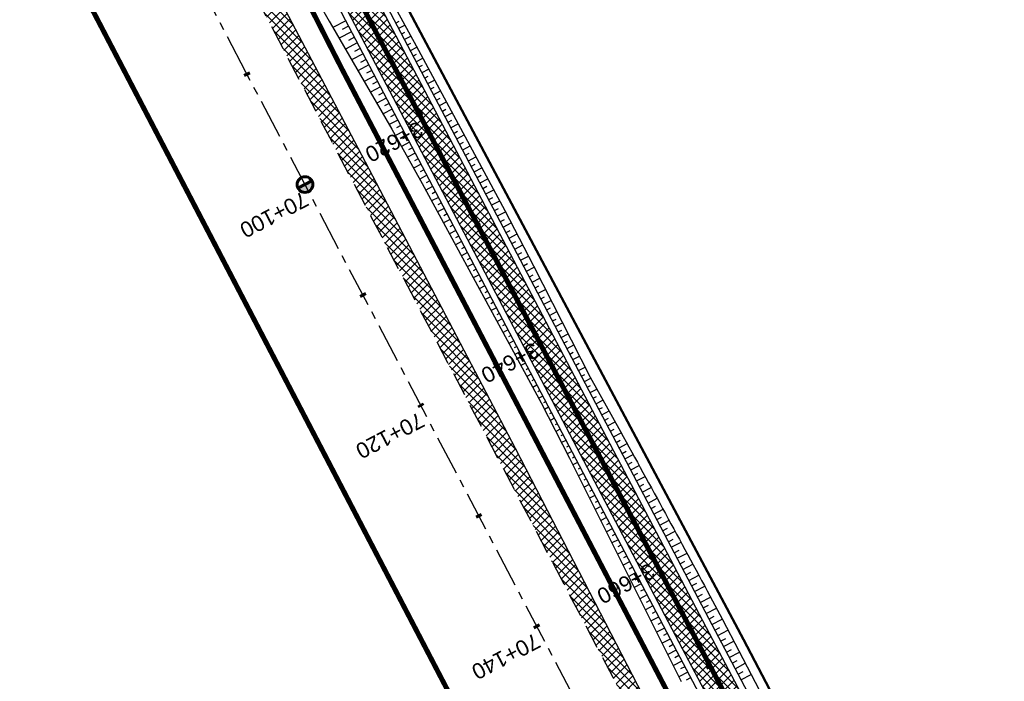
# Model space of a CAD drawing. Header units: metres. Extents: x 7529615 to 7533751, y 5721195 to 5727898.
# Tile 24 of 138: x 7531371 to 7531450, y 5724556 to 5724609. Entities that reach past the tile are written whole.
import ezdxf

# ---------------------------------------------------------------- set-up
doc = ezdxf.new("R2010")
doc.units = ezdxf.units.M
for name, pattern in [('CENTER', [50.8, 31.75, -6.35, 6.35, -6.35]), ('CENTER2', [28.575, 19.05, -3.175, 3.175, -3.175]), ('HIDDEN', [9.525, 6.35, -3.175])]:
    doc.linetypes.add(name, pattern=pattern)
for name, color, linetype in [('C-DROGI-SYTUACJA-ETYKIETY', 7, 'Continuous'), ('D-hatch-pobocza', 131, 'Continuous'), ('D-pobocza', 60, 'Continuous'), ('D-rowy', 160, 'Continuous'), ('D-skarpa', 2, 'Continuous'), ('D-skarpa-kreskowanie', 2, 'Continuous')]:
    doc.layers.add(name, color=color, linetype=linetype)
doc.layers.add('D-hatch-ciag-pieszo-rowerowy', color=7, linetype='Continuous', lineweight=13, true_color=0xff9f80)
doc.layers.add('D-linia-podzialowa-ZRID', color=7, linetype='Continuous', lineweight=50, true_color=0x40ff00)
for name, color, linetype, lineweight in [('D-krawędzie', 3, 'Continuous', 30), ('D-obrzeża', 2, 'Continuous', 30), ('D-oś', 2, 'CENTER', 30), ('D-pas-drogowy', 7, 'HIDDEN', 50)]:
    doc.layers.add(name, color=color, linetype=linetype, lineweight=lineweight)
doc.layers.add('poprzeczki', color=7, linetype='Continuous', true_color=0x0000c7)
doc.styles.get("Standard").update_dxf_attribs({"font": 'arial.ttf'})

# ---------------------------------------------------------------- blocks, each defined once
blk = doc.blocks.new('kilometraz')
at = {"linetype": 'ByBlock', "lineweight": -2}
blk.add_hatch(color=0, dxfattribs=at).paths.add_polyline_path([(0, -0.28125, 0.41421356), (0.28125, 0, 0.41421356), (0, 0.28125)])
at = {"color": 0, "linetype": 'ByBlock', "lineweight": -2}
blk.add_line((0, 0.28125), (0, -0.28125), dxfattribs=at)
blk.add_circle((0, 0), 0.28125, dxfattribs=at)
blk = doc.blocks.new('AeccTickLine')
at = {"color": 0, "linetype": 'ByBlock', "lineweight": -2}
blk.add_line((0, 1), (0, -1), dxfattribs=at)

msp = doc.modelspace()

# ---------------------------------------------------------------- hatches: boundary and pattern name
at = {"layer": 'D-hatch-ciag-pieszo-rowerowy'}
h = msp.add_hatch(dxfattribs=at)
h.set_pattern_fill('ANSI37', color=256, scale=0.15, style=0)
h.set_pattern_definition([(45, (0.88535, 0.46493), (-0.33675960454, 0.33675960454), []), (135, (0.88535, 0.46493), (-0.33675960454, -0.33675960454), [])])
h.paths.add_polyline_path([(7531426.003, 5724559.81), (7531399.692, 5724609.942), (7531381.172, 5724645.403), (7531371.149, 5724664.426), (7531369.294, 5724662.583), (7531378.958, 5724644.242), (7531397.477, 5724608.783), (7531423.79, 5724558.646), (7531445.036, 5724518.378), (7531473.71, 5724463.87), (7531482.589, 5724446.952), (7531484.87, 5724447.986), (7531475.922, 5724465.034), (7531447.248, 5724519.543)])
at = {"layer": 'D-hatch-pobocza'}
h = msp.add_hatch(dxfattribs=at)
h.set_pattern_fill('ANSI37', color=256, scale=0.15, style=0)
h.set_pattern_definition([(45, (0, 0), (-0.33675960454, 0.33675960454), []), (135, (0, 0), (-0.33675960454, -0.33675960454), [])])
h.paths.add_polyline_path([(7531410.67, 5724574.2), (7531398.06, 5724598.28), (7531373.71, 5724644.55), (7531366.184, 5724659.134), (7531365.969, 5724658.886), (7531365.498, 5724656.917), (7531373.645, 5724641.454), (7531392.162, 5724605.999), (7531418.48, 5724555.853), (7531439.727, 5724515.582), (7531476.36, 5724446.19), (7531478.829, 5724445.626), (7531467.27, 5724466.87), (7531457.65, 5724485.09), (7531437.94, 5724521.98), (7531423.89, 5724548.61)])

# ---------------------------------------------------------------- linework, layer by layer
at = {"layer": 'D-krawędzie', "linetype": 'HIDDEN', "ltscale": 0.3, "flags": 128}
msp.add_lwpolyline([(7530572.01, 5726166.06), (7530620.381, 5726072.761), (7530641.555, 5726032.008), (7530660.961, 5725995.07), (7530689.128, 5725941.54), (7530707.336, 5725907.032), (7530725.256, 5725873.093), (7530743.97, 5725837.654), (7530770.527, 5725787.119), (7530787.864, 5725754.267), (7530809.898, 5725712.542), (7530824.739, 5725684.389), (7530840.856, 5725653.693), (7530860.675, 5725616.154), (7530865.283, 5725607.394), (7530878.05, 5725583.08), (7530918.172, 5725507.178), (7530950.163, 5725446.305), (7530993.419, 5725364.265), (7531022.766, 5725308.719), (7531053.81, 5725249.872), (7531081.166, 5725197.875), (7531103.902, 5725154.541), (7531128.123, 5725108.448), (7531149.3, 5725068.25), (7531167.38, 5725033.767), (7531197.165, 5724976.988), (7531228.151, 5724918.034), (7531253.153, 5724870.491), (7531286.796, 5724806.654), (7531306.74, 5724768.665), (7531335.094, 5724714.652), (7531357.319, 5724672.439), (7531373.645, 5724641.454), (7531392.162, 5724605.999), (7531418.48, 5724555.853), (7531439.727, 5724515.582), (7531468.399, 5724461.077), (7531491.782, 5724416.528), (7531531.99, 5724339.833), (7531557.227, 5724291.659), (7531569.852, 5724267.577), (7531591.376, 5724226.548), (7531610.004, 5724191.103), (7531616.883, 5724177.999), (7531629.985, 5724153.025), (7531641.007, 5724132.022), (7531664.906, 5724087.617), (7531677.644, 5724064.786), (7531683.112, 5724054.988), (7531686.753, 5724048.18), (7531695.448, 5724031.697), (7531703.749, 5724015.917), (7531709.214, 5724005.514), (7531719.389, 5723986.147), (7531726.295, 5723973), (7531732.741, 5723960.736), (7531735.13, 5723956.19)], dxfattribs=at)
at = {"layer": 'D-linia-podzialowa-ZRID', "color": 12, "ltscale": 15, "true_color": 0xc70000}
msp.add_lwpolyline([(7531170.59, 5725055.606), (7531170.59, 5725055.606), (7531173.733, 5725044.081), (7531215.342, 5724964.86), (7531238.054, 5724921.685), (7531262.39, 5724875.283), (7531295.587, 5724811.266), (7531348.488, 5724712.363), (7531363.741, 5724682.684), (7531366.987, 5724675.865), (7531382.541, 5724646.111), (7531401.299, 5724610.875), (7531428.965, 5724558.862), (7531449.111, 5724520.398), (7531477.293, 5724465.831), (7531500.996, 5724421.113), (7531512.122, 5724400.549), (7531513.782, 5724396.757), (7531513.782, 5724396.757)], dxfattribs=at)
at = {"layer": 'D-obrzeża'}
msp.add_lwpolyline([(7531162.547, 5725061.318), (7531165.882, 5725054.959, -0.068574), (7531167.27, 5725051.106), (7531167.915, 5725048.068, 0.068789), (7531170.704, 5725040.34), (7531202.515, 5724979.795), (7531233.696, 5724920.95), (7531258.824, 5724873.473), (7531292.225, 5724809.507), (7531312.052, 5724771.454), (7531340.423, 5724719.339, -0.00902), (7531345.426, 5724709.741), (7531362.629, 5724675.233), (7531378.958, 5724644.242), (7531397.477, 5724608.783), (7531423.79, 5724558.646), (7531445.036, 5724518.378), (7531473.71, 5724463.87), (7531497.095, 5724419.316), (7531505.905, 5724402.511, -0.033171), (7531508.586, 5724396.451), (7531511.248, 5724389.164)], format="xyb", dxfattribs=at)
msp.add_lwpolyline([(7531484.87, 5724447.986), (7531475.922, 5724465.034), (7531447.248, 5724519.543), (7531426.003, 5724559.81), (7531399.692, 5724609.942), (7531381.172, 5724645.403), (7531371.149, 5724664.426)], dxfattribs=at)
at = {"layer": 'D-oś', "linetype": 'CENTER2', "lineweight": 35, "ltscale": 0.2}
msp.add_lwpolyline([(7531156.869, 5725074.83), (7531166.993, 5725055.55, -0.068732), (7531168.479, 5725051.432), (7531169.1, 5725048.503, 0.068783), (7531171.89, 5725040.776), (7531203.621, 5724980.378), (7531234.8, 5724921.535), (7531259.931, 5724874.055), (7531293.333, 5724810.086), (7531313.16, 5724772.033), (7531341.529, 5724719.923, -0.009023), (7531346.533, 5724710.322), (7531363.735, 5724675.815), (7531380.065, 5724644.823), (7531398.584, 5724609.363), (7531424.897, 5724559.228), (7531446.142, 5724518.961), (7531474.816, 5724464.452), (7531498.201, 5724419.897)], format="xyb", dxfattribs=at)
at = {"layer": 'D-oś', "ltscale": 0.1}
msp.add_lwpolyline([(7531488.683, 5724414.901), (7531465.302, 5724459.448), (7531436.63, 5724513.951), (7531415.383, 5724554.223), (7531389.061, 5724604.375), (7531370.545, 5724639.828), (7531354.222, 5724670.808), (7531331.996, 5724713.024), (7531303.641, 5724767.038), (7531283.699, 5724805.024), (7531250.055, 5724868.862), (7531225.053, 5724916.406), (7531194.065, 5724975.362), (7531164.28, 5725032.142), (7531146.202, 5725066.622)], dxfattribs=at)
at = {"layer": 'D-pas-drogowy', "ltscale": 0.2, "flags": 128}
msp.add_lwpolyline([(7531633.019, 5724182.834, 0.4, 0.4, 0), (7531617.559, 5724211.608, 0.4, 0.4, 0), (7531566.784, 5724302.736, 0.4, 0.4, 0), (7531538.419, 5724356.47, 0.4, 0.4, 0), (7531526.32, 5724379.39, 0.4, 0.4, 0), (7531516.102, 5724393.607, 0.4, 0.4, 0.001485), (7531513.78, 5724396.838, 0.4, 0.4, 0), (7531501.87, 5724413.41, 0.4, 0.4, 0), (7531474.926, 5724464.508, 0.4, 0.4, 0), (7531446.2, 5724518.992, 0.4, 0.4, 0), (7531424.962, 5724559.262, 0.4, 0.4, 0), (7531398.444, 5724609.566, 0.4, 0.4, 0), (7531379.647, 5724645.216, 0.4, 0.4, 0), (7531365.23, 5724672.56, 0.4, 0.4, 0), (7531341.306, 5724717.915, 0.4, 0.4, 0), (7531312.9, 5724771.789, 0.4, 0.4, 0), (7531292.591, 5724810.307, 0.4, 0.4, 0), (7531259.392, 5724873.271, 0.4, 0.4, 0), (7531233.74, 5724921.923, 0.4, 0.4, 0), (7531203.073, 5724980.092, 0.4, 0.4, 0), (7531173.471, 5725036.225, 0.4, 0.4, 0), (7531168.27, 5725046.09, 0.4, 0.4, 0), (7531172.29, 5725062.58, 0.4, 0.4, 0), (7531166.31, 5725074.58, 0.4, 0.4, 0), (7531150.32, 5725079.6, 0.4, 0.4, 0), (7531141.5, 5725096.43, 0.4, 0.4, 0), (7531109.312, 5725157.814, 0.4, 0.4, 0), (7531086.641, 5725201.048, 0.4, 0.4, 0), (7531059.198, 5725253.384, 0.4, 0.4, 0), (7531028.207, 5725312.489, 0.4, 0.4, 0), (7530999.105, 5725367.99, 0.4, 0.4, 0), (7530956.248, 5725449.725, 0.4, 0.4, 0), (7530924.398, 5725510.464, 0.4, 0.4, 0), (7530897.51, 5725561.74, 0.4, 0.4, 0), (7530894.46, 5725566.14, 0.4, 0.4, 0), (7530892.16, 5725570.49, 0.4, 0.4, 0), (7530869.363, 5725613.307, 0.4, 0.4, 0), (7530861.694, 5725627.705, 0.4, 0.4, 0), (7530852.74, 5725644.52, 0.4, 0.4, 0), (7530831.51, 5725684.2, 0.4, 0.4, 0), (7530811.13, 5725722.52, 0.4, 0.4, 0), (7530792.348, 5725757.941, 0.4, 0.4, 0), (7530768.03, 5725803.8, 0.4, 0.4, 0), (7530748.769, 5725840.179, 0.4, 0.4, 0), (7530727.7, 5725879.97, 0.4, 0.4, 0), (7530712.098, 5725909.545, 0.4, 0.4, 0), (7530693.644, 5725944.645, 0.4, 0.4, 0), (7530665.702, 5725997.539, 0.4, 0.4, 0), (7530641.76, 5726042.88, 0.4, 0.4, 0), (7530616.5, 5726091.48, 0.4, 0.4, 0), (7530604.628, 5726114.32, 0.4, 0.4, -0.007763), (7530602.5, 5726118.43, 0.4, 0.4, 0), (7530603.992, 5726123.395, 0.4, 0.4, 0), (7530606.53, 5726131.84, 0.4, 0.4, 0), (7530603.27, 5726136.83, 0.4, 0.4, 0), (7530593.776, 5726151.369, 0.4, 0.4, 0), (7530590.203, 5726156.84, 0.4, 0.4, 0), (7530583.3, 5726167.41, 0.4, 0.4, 0), (7530580.578, 5726170.428, 0.4, 0.4, 0), (7530575.85, 5726175.67, 0.4, 0.4, 0), (7530569.01, 5726186.66, 0.4, 0.4, 0), (7530562.555, 5726199.189, 0.4, 0.4, 0), (7530555.67, 5726211.39, 0.4, 0.4, 0), (7530548.29, 5726224.23, 0.4, 0.4, 0), (7530540.58, 5726237.71, 0.4, 0.4, 0), (7530532.68, 5726252.65, 0.4, 0.4, 0), (7530524.06, 5726269.35, 0.4, 0.4, 0), (7530502.82, 5726309.91, 0.4, 0.4, 0), (7530488.83, 5726336.63, 0.4, 0.4, 0), (7530466.03, 5726380.16, 0.4, 0.4, 0), (7530438.47, 5726432.77, 0.4, 0.4, 0), (7530424.53, 5726459.09, 0.4, 0.4, 0), (7530401.63, 5726502.97, 0.4, 0.4, 0), (7530383.38, 5726538.06, 0.4, 0.4, 0), (7530353.97, 5726593.52, 0.4, 0.4, 0), (7530338.47, 5726622.74, 0.4, 0.4, 0), (7530322.01, 5726653.88, 0.4, 0.4, 0), (7530297.54, 5726700.33, 0.4, 0.4, 0), (7530287.38, 5726719.6, 0.4, 0.4, 0), (7530285.95, 5726722.316, 0.4, 0.4, 0), (7530280.26, 5726733.12, 0.4, 0.4, 0), (7530266.73, 5726758.74, 0.4, 0.4, 0), (7530260.42, 5726770.47, 0.4, 0.4, 0), (7530253.25, 5726783.82, 0.4, 0.4, 0), (7530244.95, 5726799.33, 0.4, 0.4, 0), (7530239.39, 5726808.49, 0.4, 0.4, 0), (7530238.29, 5726807.9, 0.4, 0.4, 0), (7530218.11, 5726850.67, 0.4, 0.4, 0), (7530175.907, 5726928.168, 0.4, 0.4, 0), (7530096.68, 5727076.15, 0.4, 0.4, 0), (7530094.68, 5727079.89, 0.4, 0.4, 0), (7530064.597, 5727135.523, 0.4, 0.4, 0), (7530046.731, 5727168.892, 0.4, 0.4, 0), (7530025.803, 5727208.461, 0.4, 0.4, 0), (7530012.847, 5727232.979, 0.4, 0.4, 0), (7529994.15, 5727268.45, 0.4, 0.4, 0), (7529981.671, 5727291.93, 0.4, 0.4, 0), (7529949.89, 5727351.73, 0.4, 0.4, 0), (7529924.75, 5727399.03, 0.4, 0.4, 0), (7529915.516, 5727417.1, 0.4, 0.4, 0), (7529885.83, 5727475.19, 0.4, 0.4, 0), (7529862.56, 5727519.97, 0.4, 0.4, 0), (7529852.985, 5727538.191, 0.4, 0.4, 0), (7529836.513, 5727569.511, 0.4, 0.4, 0), (7529815.369, 5727609.141, 0.4, 0.4, 0), (7529792.795, 5727651.247, 0.4, 0.4, 0), (7529774.199, 5727685.858, 0.4, 0.4, 0), (7529746.966, 5727736.059, 0.4, 0.4, 0), (7529733.92, 5727757.62, 0.4, 0.4, 0), (7529708.607, 5727806.389, 0.4, 0.4, 0), (7529688.492, 5727796.345, 0.4, 0.4, 0), (7529723.55, 5727729.88, 0.4, 0.4, 0), (7529725.42, 5727730.2, 0.4, 0.4, 0), (7529735.38, 5727711.28, 0.4, 0.4, 0), (7529739.21, 5727707.77, 0.4, 0.4, 0), (7529753.31, 5727681.13, 0.4, 0.4, 0), (7529755.178, 5727682.114, 0.4, 0.4, 0), (7529792.102, 5727611.923, 0.4, 0.4, 0), (7529811.741, 5727574.662, 0.4, 0.4, 0), (7529835.194, 5727530.193, 0.4, 0.4, 0), (7529857.56, 5727487.787, 0.4, 0.4, 0), (7529875.155, 5727454.426, 0.4, 0.4, 0), (7529890.63, 5727425.131, 0.4, 0.4, 0), (7529900.671, 5727406.159, 0.4, 0.4, 0), (7529953.284, 5727306.747, 0.4, 0.4, 0), (7529983.208, 5727250.207, 0.4, 0.4, 0), (7530015.379, 5727189.42, 0.4, 0.4, 0), (7530062.319, 5727099.625, 0.4, 0.4, 0), (7530100.06, 5727027.16, 0.4, 0.4, 0), (7530105.06, 5727018.32, 0.4, 0.4, 0), (7530143.175, 5726945.066, 0.4, 0.4, 0), (7530170.547, 5726892.961, 0.4, 0.4, 0), (7530195.92, 5726850.75, 0.4, 0.4, 0), (7530194.71, 5726849.15, 0.4, 0.4, 0), (7530197.22, 5726845.06, 0.4, 0.4, 0), (7530254.03, 5726738.21, 0.4, 0.4, 0), (7530261.371, 5726724.163, 0.4, 0.4, 0), (7530281.54, 5726685.57, 0.4, 0.4, 0), (7530289.214, 5726671.967, 0.4, 0.4, 0), (7530300.51, 5726651.778, 0.4, 0.4, 0), (7530303.939, 5726645.168, 0.4, 0.4, 0), (7530334.708, 5726583.665, 0.4, 0.4, 0), (7530397.759, 5726458.5, 0.4, 0.4, 0), (7530450.41, 5726357.28, 0.4, 0.4, 0), (7530482.4, 5726303.41, 0.4, 0.4, 0), (7530483.688, 5726301.003, 0.4, 0.4, 0), (7530491.35, 5726283.94, 0.4, 0.4, 0), (7530512.67, 5726243.78, 0.4, 0.4, 0), (7530529.43, 5726209.46, 0.4, 0.4, 0), (7530571.29, 5726130.56, 0.4, 0.4, 0), (7530581.28, 5726107.21, 0.4, 0.4, 0), (7530591.16, 5726088.44, 0.4, 0.4, 0), (7530597.42, 5726080.68, 0.4, 0.4, 0), (7530607.21, 5726063.51, 0.4, 0.4, 0), (7530610.82, 5726061.93, 0.4, 0.4, 0), (7530634.935, 5726016.147, 0.4, 0.4, 0), (7530642.914, 5726001.078, 0.4, 0.4, 0), (7530695.12, 5725902.09, 0.4, 0.4, 0), (7530708.718, 5725876.303, 0.4, 0.4, 0), (7530755.54, 5725787.51, 0.4, 0.4, 0), (7530802.56, 5725694.925, 0.4, 0.4, 0), (7530840.085, 5725624.059, 0.4, 0.4, 0), (7530865.243, 5725577.494, 0.4, 0.4, 0), (7530914.557, 5725484.684, 0.4, 0.4, 0), (7530964.182, 5725390.836, 0.4, 0.4, 0), (7531008.007, 5725307.954, 0.4, 0.4, 0), (7531059.253, 5725211.041, 0.4, 0.4, 0), (7531127.66, 5725081.67, 0.4, 0.4, 0), (7531345.12, 5724669.94, 0.4, 0.4, 0), (7531388.464, 5724586.93, 0.4, 0.4, 0), (7531412.35, 5724541.183, 0.4, 0.4, 0), (7531482.09, 5724407.62, 0.4, 0.4, 0), (7531504.02, 5724366.79, 0.4, 0.4, 0), (7531519.374, 5724337.52, 0.4, 0.4, 0), (7531563.749, 5724252.932, 0.4, 0.4, 0), (7531602.175, 5724179.681, 0.4, 0.4, 0), (7531619.177, 5724147.204, 0.4, 0.4, 0), (7531625.038, 5724135.635, 0.4, 0.4, 0), (7531656.796, 5724073.316, 0.4, 0.4, 0), (7531675.12, 5724037.36, 0.4, 0.4, 0), (7531682.71, 5724022.92, 0.4, 0.4, 0), (7531705.565, 5723979.811, 0.4, 0.4, 0), (7531736.606, 5723921.262, 0.4, 0.4, 0), (7531750.46, 5723895.13, 0.4, 0.4, 0), (7531740.77, 5723886.56, 0.4, 0.4, 0), (7531732.86, 5723885, 0.4, 0.4, 0), (7531722.18, 5723887.77, 0.4, 0.4, 0), (7531729.87, 5723862.17, 0.4, 0.4, 0), (7531742.92, 5723861.93, 0.4, 0.4, 0), (7531763.71, 5723859.52, 0.4, 0.4, 0), (7531768.42, 5723854.12, 0.4, 0.4, 0), (7531787.42, 5723817.97, 0.4, 0.4, 0), (7531795.57, 5723809.82, 0.4, 0.4, 0), (7531816.347, 5723819.85, 0.4, 0.4, 0), (7531816.347, 5723819.85, 0.4, 0.4, 0), (7531805.06, 5723843.23, 0.4, 0.4, 0), (7531803.61, 5723886.23, 0.4, 0.4, 0), (7531803.61, 5723886.23, 0.4, 0.4, 0), (7531780.08, 5723929.25, 0.4, 0.4, 0), (7531758.69, 5723936.76, 0.4, 0.4, 0), (7531749.359, 5723946.412, 0.4, 0.4, 0), (7531742.71, 5723953.29, 0.4, 0.4, 0), (7531735.177, 5723967.878, 0.4, 0.4, 0), (7531722.37, 5723992.68, 0.4, 0.4, 0), (7531705.042, 5724030.886, 0.4, 0.4, 0), (7531699.47, 5724043.17, 0.4, 0.4, 0), (7531692.69, 5724058.11, 0.4, 0.4, 0), (7531679.672, 5724084.017, 0.4, 0.4, 0), (7531674.55, 5724094.21, 0.4, 0.4, 0), (7531666.633, 5724114.003, 0.4, 0.4, 0), (7531649, 5724153.82, 0.4, 0.4, 0), (7531641.49, 5724149.34, 0.4, 0.4, 0), (7531626.04, 5724179.34, 0.4, 0.4, 0), (7531633.03, 5724182.84, 0, 0, 0)], format="xyseb", dxfattribs=at)
at = {"layer": 'D-pobocza'}
for points in [[(7531485.326, 5724448.193), (7531476.365, 5724465.266), (7531447.69, 5724519.776), (7531426.445, 5724560.043), (7531400.135, 5724610.174), (7531381.615, 5724645.636), (7531371.52, 5724664.794)], [(7531369.222, 5724661.648), (7531378.515, 5724644.01), (7531397.034, 5724608.551), (7531423.348, 5724558.413), (7531444.594, 5724518.145), (7531473.267, 5724463.637), (7531482.133, 5724446.746)], [(7531478.829, 5724445.626), (7531467.27, 5724466.87), (7531457.65, 5724485.09), (7531437.94, 5724521.98), (7531423.89, 5724548.61), (7531410.67, 5724574.2), (7531398.06, 5724598.28), (7531373.71, 5724644.55), (7531366.184, 5724659.134)]]:
    msp.add_lwpolyline(points, dxfattribs=at)
at = {"layer": 'D-rowy', "linetype": 'HIDDEN', "ltscale": 0.1, "const_width": 0.4, "flags": 128}
msp.add_lwpolyline([(7531506.121, 5724397.133), (7531489.191, 5724429.341), (7531483.4, 5724440.512), (7531478.412, 5724450.147), (7531462.901, 5724479.304), (7531434.633, 5724532.162), (7531396.749, 5724604.645), (7531378.596, 5724640.173), (7531368.21, 5724659.05), (7531363.9, 5724666.92), (7531355.877, 5724682.662), (7531338.033, 5724716.835), (7531309.902, 5724770.333), (7531304.158, 5724781.147), (7531299.737, 5724789.052), (7531294.93, 5724798.468), (7531279.862, 5724827.641), (7531247.715, 5724888.417), (7531220.373, 5724940.873), (7531195.514, 5724987.527), (7531168.706, 5725038.836), (7531161.296, 5725053.455), (7531161.296, 5725053.455)], dxfattribs=at)
at = {"layer": 'D-skarpa', "linetype": 'Continuous'}
msp.add_lwpolyline([(7531368.751, 5724662.044), (7531371.277, 5724657.732), (7531373.117, 5724653.05), (7531374.88, 5724648.328), (7531377.146, 5724643.87), (7531377.378, 5724643.407), (7531379.373, 5724639.405), (7531381.621, 5724634.938), (7531388.414, 5724621.563), (7531390.816, 5724617.177), (7531392.586, 5724613.972), (7531393.249, 5724612.807), (7531395.735, 5724608.464), (7531395.995, 5724608.01), (7531398.251, 5724604.131), (7531400.767, 5724599.805), (7531403.198, 5724595.434), (7531412.737, 5724577.853), (7531415.022, 5724573.406), (7531422.697, 5724558.074), (7531423.974, 5724555.51)], dxfattribs=at)
msp.add_lwpolyline([(7531400.586, 5724610.408), (7531402.713, 5724606.473), (7531409.837, 5724593.271), (7531412.133, 5724588.83), (7531416.675, 5724579.92), (7531419.103, 5724575.547, -0.001941), (7531426.28, 5724562.374), (7531427.277, 5724560.478), (7531428.595, 5724557.949), (7531448.318, 5724520.109)], format="xyb", dxfattribs=at)
at = {"layer": 'D-skarpa-kreskowanie', "linetype": 'Continuous'}
for p, q in [((7531397.067, 5724608.488, 109.024), (7531396.033, 5724607.946, 108.246)), ((7531397.299, 5724608.046, 109.024), (7531396.792, 5724607.779, 108.642)), ((7531401.104, 5724608.328, 109.153), (7531401.34, 5724608.452, 108.975)), ((7531401.336, 5724607.885, 109.153), (7531401.814, 5724608.136, 108.793)), ((7531397.531, 5724607.603, 109.024), (7531396.536, 5724607.08, 108.274)), ((7531397.764, 5724607.16, 109.023), (7531397.276, 5724606.904, 108.656)), ((7531401.569, 5724607.442, 109.153), (7531401.81, 5724607.569, 108.971)), ((7531401.801, 5724606.999, 109.153), (7531402.289, 5724607.256, 108.785)), ((7531397.996, 5724606.717, 109.023), (7531397.039, 5724606.215, 108.303)), ((7531398.229, 5724606.275, 109.023), (7531397.76, 5724606.029, 108.67)), ((7531402.033, 5724606.557, 109.152), (7531402.28, 5724606.686, 108.967)), ((7531402.266, 5724606.114, 109.152), (7531402.765, 5724606.376, 108.776)), ((7531398.461, 5724605.832, 109.023), (7531397.542, 5724605.35, 108.331)), ((7531398.693, 5724605.389, 109.023), (7531398.244, 5724605.153, 108.684)), ((7531402.498, 5724605.671, 109.152), (7531402.75, 5724605.804, 108.962)), ((7531402.73, 5724605.228, 109.152), (7531403.24, 5724605.496, 108.768)), ((7531398.926, 5724604.946, 109.022), (7531398.045, 5724604.484, 108.36)), ((7531402.963, 5724604.786, 109.152), (7531403.22, 5724604.921, 108.958)), ((7531403.195, 5724604.343, 109.151), (7531403.715, 5724604.616, 108.76)), ((7531399.39, 5724604.061, 109.022), (7531398.549, 5724603.619, 108.388)), ((7531399.158, 5724604.504, 109.022), (7531398.727, 5724604.278, 108.698)), ((7531403.427, 5724603.9, 109.151), (7531403.69, 5724604.038, 108.954)), ((7531399.855, 5724603.176, 109.022), (7531399.052, 5724602.754, 108.417)), ((7531399.623, 5724603.618, 109.022), (7531399.211, 5724603.402, 108.712)), ((7531403.66, 5724603.458, 109.151), (7531404.19, 5724603.736, 108.752)), ((7531403.892, 5724603.015, 109.151), (7531404.16, 5724603.155, 108.949)), ((7531400.32, 5724602.29, 109.021), (7531399.555, 5724601.889, 108.445)), ((7531400.087, 5724602.733, 109.021), (7531399.695, 5724602.527, 108.726)), ((7531404.125, 5724602.572, 109.151), (7531404.665, 5724602.856, 108.744)), ((7531404.357, 5724602.129, 109.15), (7531404.629, 5724602.272, 108.945)), ((7531400.552, 5724601.847, 109.021), (7531400.179, 5724601.652, 108.74)), ((7531404.589, 5724601.687, 109.15), (7531405.14, 5724601.975, 108.736)), ((7531400.784, 5724601.405, 109.021), (7531400.058, 5724601.023, 108.474)), ((7531401.017, 5724600.962, 109.021), (7531400.663, 5724600.776, 108.754)), ((7531404.822, 5724601.244, 109.15), (7531405.099, 5724601.39, 108.941)), ((7531405.054, 5724600.801, 109.15), (7531405.614, 5724601.095, 108.728)), ((7531401.249, 5724600.519, 109.02), (7531400.561, 5724600.158, 108.502)), ((7531401.482, 5724600.076, 109.02), (7531401.146, 5724599.9, 108.768)), ((7531405.286, 5724600.358, 109.15), (7531405.569, 5724600.507, 108.937)), ((7531405.519, 5724599.916, 109.149), (7531406.089, 5724600.215, 108.72)), ((7531401.714, 5724599.634, 109.02), (7531401.054, 5724599.287, 108.523)), ((7531401.946, 5724599.191, 109.02), (7531401.622, 5724599.021, 108.776)), ((7531405.751, 5724599.473, 109.149), (7531406.039, 5724599.624, 108.933)), ((7531405.983, 5724599.03, 109.149), (7531406.564, 5724599.335, 108.712)), ((7531402.179, 5724598.748, 109.02), (7531401.541, 5724598.413, 108.539)), ((7531402.411, 5724598.306, 109.02), (7531402.097, 5724598.141, 108.783)), ((7531406.216, 5724598.588, 109.149), (7531406.509, 5724598.741, 108.928)), ((7531406.448, 5724598.145, 109.149), (7531407.039, 5724598.455, 108.704)), ((7531402.643, 5724597.863, 109.019), (7531402.027, 5724597.539, 108.555)), ((7531406.68, 5724597.702, 109.149), (7531406.979, 5724597.859, 108.924)), ((7531406.913, 5724597.259, 109.148), (7531407.514, 5724597.575, 108.695)), ((7531403.108, 5724596.977, 109.019), (7531402.513, 5724596.665, 108.571)), ((7531402.876, 5724597.42, 109.019), (7531402.573, 5724597.261, 108.791)), ((7531407.145, 5724596.817, 109.148), (7531407.448, 5724596.976, 108.92)), ((7531407.378, 5724596.374, 109.148), (7531407.989, 5724596.695, 108.687)), ((7531403.573, 5724596.092, 109.019), (7531402.999, 5724595.791, 108.587)), ((7531403.34, 5724596.535, 109.019), (7531403.048, 5724596.381, 108.799)), ((7531407.61, 5724595.931, 109.148), (7531407.918, 5724596.093, 108.916)), ((7531404.038, 5724595.206, 109.018), (7531403.48, 5724594.914, 108.598)), ((7531403.805, 5724595.649, 109.018), (7531403.523, 5724595.501, 108.806)), ((7531407.842, 5724595.488, 109.148), (7531408.464, 5724595.815, 108.679)), ((7531408.075, 5724595.046, 109.147), (7531408.388, 5724595.21, 108.911)), ((7531404.502, 5724594.321, 109.018), (7531403.957, 5724594.035, 108.607)), ((7531404.27, 5724594.764, 109.018), (7531403.994, 5724594.619, 108.81)), ((7531408.307, 5724594.603, 109.147), (7531408.939, 5724594.935, 108.671)), ((7531408.539, 5724594.16, 109.147), (7531408.858, 5724594.327, 108.907)), ((7531404.735, 5724593.878, 109.018), (7531404.465, 5724593.737, 108.815)), ((7531408.772, 5724593.718, 109.147), (7531409.414, 5724594.055, 108.663)), ((7531404.967, 5724593.435, 109.017), (7531404.434, 5724593.156, 108.616)), ((7531405.199, 5724592.993, 109.017), (7531404.936, 5724592.854, 108.819)), ((7531409.004, 5724593.275, 109.147), (7531409.328, 5724593.445, 108.903)), ((7531409.236, 5724592.832, 109.146), (7531409.887, 5724593.174, 108.656)), ((7531405.432, 5724592.55, 109.017), (7531404.911, 5724592.277, 108.625)), ((7531405.664, 5724592.107, 109.017), (7531405.407, 5724591.972, 108.823)), ((7531409.469, 5724592.389, 109.146), (7531409.793, 5724592.559, 108.902)), ((7531409.701, 5724591.947, 109.146), (7531410.346, 5724592.285, 108.66)), ((7531405.896, 5724591.665, 109.017), (7531405.388, 5724591.398, 108.634)), ((7531406.129, 5724591.222, 109.016), (7531405.878, 5724591.09, 108.827)), ((7531409.934, 5724591.504, 109.146), (7531410.255, 5724591.672, 108.904)), ((7531410.166, 5724591.061, 109.146), (7531410.806, 5724591.397, 108.664)), ((7531406.361, 5724590.779, 109.016), (7531405.865, 5724590.519, 108.642)), ((7531410.398, 5724590.618, 109.145), (7531410.717, 5724590.786, 108.906)), ((7531410.631, 5724590.176, 109.145), (7531411.265, 5724590.509, 108.668)), ((7531406.826, 5724589.894, 109.016), (7531406.342, 5724589.64, 108.651)), ((7531406.594, 5724590.336, 109.016), (7531406.348, 5724590.208, 108.831)), ((7531410.863, 5724589.733, 109.145), (7531411.179, 5724589.899, 108.907)), ((7531411.095, 5724589.29, 109.145), (7531411.724, 5724589.62, 108.671)), ((7531407.058, 5724589.451, 109.016), (7531406.819, 5724589.325, 108.836)), ((7531407.291, 5724589.008, 109.015), (7531406.819, 5724588.761, 108.66)), ((7531411.328, 5724588.848, 109.145), (7531411.641, 5724589.012, 108.909)), ((7531407.523, 5724588.565, 109.015), (7531407.29, 5724588.443, 108.84)), ((7531407.755, 5724588.123, 109.015), (7531407.296, 5724587.881, 108.669)), ((7531411.56, 5724588.405, 109.144), (7531412.183, 5724588.732, 108.676)), ((7531411.792, 5724587.962, 109.144), (7531412.101, 5724588.124, 108.912)), ((7531407.988, 5724587.68, 109.015), (7531407.761, 5724587.561, 108.844)), ((7531408.22, 5724587.237, 109.015), (7531407.773, 5724587.002, 108.678)), ((7531412.025, 5724587.519, 109.144), (7531412.637, 5724587.841, 108.683)), ((7531412.257, 5724587.077, 109.144), (7531412.561, 5724587.236, 108.915)), ((7531408.452, 5724586.795, 109.014), (7531408.232, 5724586.679, 108.848)), ((7531412.489, 5724586.634, 109.144), (7531413.091, 5724586.95, 108.691)), ((7531408.685, 5724586.352, 109.014), (7531408.249, 5724586.123, 108.686)), ((7531408.917, 5724585.909, 109.014), (7531408.703, 5724585.796, 108.852)), ((7531412.722, 5724586.191, 109.143), (7531413.02, 5724586.348, 108.919)), ((7531412.954, 5724585.748, 109.143), (7531413.545, 5724586.059, 108.698)), ((7531409.149, 5724585.466, 109.014), (7531408.726, 5724585.244, 108.695)), ((7531409.382, 5724585.024, 109.014), (7531409.173, 5724584.914, 108.857)), ((7531413.187, 5724585.306, 109.143), (7531413.479, 5724585.459, 108.922)), ((7531413.419, 5724584.863, 109.143), (7531414, 5724585.168, 108.706)), ((7531409.614, 5724584.581, 109.013), (7531409.203, 5724584.365, 108.704)), ((7531409.847, 5724584.138, 109.013), (7531409.644, 5724584.032, 108.861)), ((7531413.651, 5724584.42, 109.143), (7531413.939, 5724584.571, 108.926)), ((7531413.884, 5724583.977, 109.142), (7531414.454, 5724584.277, 108.713)), ((7531410.079, 5724583.695, 109.013), (7531409.68, 5724583.486, 108.713)), ((7531414.116, 5724583.535, 109.142), (7531414.398, 5724583.683, 108.93)), ((7531414.348, 5724583.092, 109.142), (7531414.908, 5724583.386, 108.721)), ((7531410.311, 5724583.253, 109.013), (7531410.115, 5724583.15, 108.865)), ((7531410.544, 5724582.81, 109.013), (7531410.157, 5724582.607, 108.722)), ((7531414.581, 5724582.649, 109.142), (7531414.858, 5724582.795, 108.933)), ((7531414.813, 5724582.207, 109.142), (7531415.362, 5724582.495, 108.728)), ((7531410.776, 5724582.367, 109.012), (7531410.586, 5724582.267, 108.869)), ((7531411.008, 5724581.925, 109.012), (7531410.634, 5724581.728, 108.73)), ((7531415.045, 5724581.764, 109.141), (7531415.317, 5724581.907, 108.937)), ((7531411.241, 5724581.482, 109.012), (7531411.057, 5724581.385, 108.873)), ((7531411.473, 5724581.039, 109.012), (7531411.111, 5724580.849, 108.739)), ((7531415.278, 5724581.321, 109.141), (7531415.816, 5724581.604, 108.736)), ((7531415.51, 5724580.878, 109.141), (7531415.777, 5724581.018, 108.94)), ((7531411.705, 5724580.596, 109.012), (7531411.527, 5724580.503, 108.878)), ((7531411.938, 5724580.154, 109.011), (7531411.588, 5724579.97, 108.748)), ((7531415.743, 5724580.436, 109.141), (7531416.271, 5724580.713, 108.743)), ((7531415.975, 5724579.993, 109.141), (7531416.236, 5724580.13, 108.944)), ((7531412.17, 5724579.711, 109.011), (7531411.998, 5724579.621, 108.882)), ((7531416.207, 5724579.55, 109.14), (7531416.728, 5724579.824, 108.748)), ((7531412.403, 5724579.268, 109.011), (7531412.065, 5724579.091, 108.757)), ((7531412.635, 5724578.825, 109.011), (7531412.469, 5724578.738, 108.886)), ((7531416.44, 5724579.107, 109.14), (7531416.705, 5724579.247, 108.94)), ((7531416.672, 5724578.665, 109.14), (7531417.214, 5724578.949, 108.732)), ((7531412.867, 5724578.383, 109.011), (7531412.542, 5724578.212, 108.766)), ((7531413.1, 5724577.94, 109.01), (7531412.939, 5724577.856, 108.889)), ((7531416.904, 5724578.222, 109.14), (7531417.18, 5724578.367, 108.932)), ((7531417.137, 5724577.779, 109.14), (7531417.699, 5724578.075, 108.716)), ((7531413.332, 5724577.497, 109.01), (7531413.007, 5724577.327, 108.766)), ((7531413.564, 5724577.055, 109.01), (7531413.4, 5724576.968, 108.886)), ((7531417.369, 5724577.337, 109.139), (7531417.656, 5724577.487, 108.924)), ((7531417.601, 5724576.894, 109.139), (7531418.185, 5724577.2, 108.7)), ((7531413.797, 5724576.612, 109.01), (7531413.464, 5724576.437, 108.759)), ((7531414.029, 5724576.169, 109.01), (7531413.861, 5724576.081, 108.883)), ((7531417.834, 5724576.451, 109.139), (7531418.131, 5724576.607, 108.915)), ((7531418.066, 5724576.008, 109.139), (7531418.67, 5724576.326, 108.684)), ((7531414.261, 5724575.726, 109.009), (7531413.921, 5724575.548, 108.753)), ((7531418.299, 5724575.566, 109.139), (7531418.606, 5724575.727, 108.907)), ((7531418.531, 5724575.123, 109.138), (7531419.156, 5724575.451, 108.668)), ((7531414.494, 5724575.284, 109.009), (7531414.322, 5724575.193, 108.88)), ((7531414.726, 5724574.841, 109.009), (7531414.378, 5724574.658, 108.747)), ((7531418.763, 5724574.68, 109.138), (7531419.08, 5724574.846, 108.9)), ((7531414.958, 5724574.398, 109.009), (7531414.783, 5724574.306, 108.876)), ((7531415.191, 5724573.955, 109.009), (7531414.836, 5724573.769, 108.741)), ((7531418.996, 5724574.237, 109.138), (7531419.638, 5724574.575, 108.654)), ((7531419.228, 5724573.795, 109.138), (7531419.554, 5724573.966, 108.893)), ((7531415.423, 5724573.513, 109.008), (7531415.243, 5724573.418, 108.873)), ((7531415.656, 5724573.07, 109.008), (7531415.287, 5724572.877, 108.731)), ((7531419.46, 5724573.352, 109.138), (7531420.121, 5724573.699, 108.64)), ((7531419.693, 5724572.909, 109.137), (7531420.027, 5724573.085, 108.885)), ((7531415.888, 5724572.627, 109.008), (7531415.699, 5724572.528, 108.866)), ((7531419.925, 5724572.467, 109.137), (7531420.603, 5724572.822, 108.627)), ((7531416.12, 5724572.185, 109.008), (7531415.735, 5724571.982, 108.718)), ((7531416.353, 5724571.742, 109.008), (7531416.156, 5724571.638, 108.859)), ((7531420.157, 5724572.024, 109.137), (7531420.501, 5724572.204, 108.878)), ((7531420.39, 5724571.581, 109.137), (7531421.086, 5724571.946, 108.613)), ((7531416.585, 5724571.299, 109.007), (7531416.182, 5724571.088, 108.704)), ((7531416.817, 5724570.856, 109.007), (7531416.612, 5724570.748, 108.852)), ((7531420.622, 5724571.138, 109.137), (7531420.975, 5724571.323, 108.871)), ((7531420.854, 5724570.696, 109.136), (7531421.568, 5724571.07, 108.599)), ((7531417.05, 5724570.414, 109.007), (7531416.63, 5724570.193, 108.691)), ((7531417.282, 5724569.971, 109.007), (7531417.068, 5724569.859, 108.846)), ((7531421.087, 5724570.253, 109.136), (7531421.447, 5724570.442, 108.865)), ((7531421.319, 5724569.81, 109.136), (7531422.047, 5724570.192, 108.588)), ((7531417.514, 5724569.528, 109.007), (7531417.078, 5724569.299, 108.678)), ((7531417.747, 5724569.085, 109.006), (7531417.524, 5724568.969, 108.839)), ((7531421.552, 5724569.367, 109.136), (7531421.919, 5724569.56, 108.859)), ((7531421.784, 5724568.925, 109.136), (7531422.526, 5724569.314, 108.577)), ((7531417.979, 5724568.643, 109.006), (7531417.526, 5724568.405, 108.665)), ((7531422.016, 5724568.482, 109.135), (7531422.391, 5724568.679, 108.853)), ((7531422.249, 5724568.039, 109.135), (7531423.005, 5724568.436, 108.566)), ((7531418.444, 5724567.757, 109.006), (7531417.973, 5724567.51, 108.651)), ((7531418.212, 5724568.2, 109.006), (7531417.98, 5724568.079, 108.832)), ((7531422.481, 5724567.597, 109.135), (7531422.863, 5724567.797, 108.848)), ((7531422.713, 5724567.154, 109.135), (7531423.484, 5724567.558, 108.554)), ((7531418.909, 5724566.872, 109.005), (7531418.421, 5724566.616, 108.638)), ((7531418.676, 5724567.315, 109.006), (7531418.437, 5724567.189, 108.825)), ((7531422.946, 5724566.711, 109.135), (7531423.335, 5724566.915, 108.842)), ((7531423.178, 5724566.268, 109.134), (7531423.963, 5724566.68, 108.544)), ((7531419.373, 5724565.986, 109.005), (7531418.869, 5724565.721, 108.625)), ((7531419.141, 5724566.429, 109.005), (7531418.893, 5724566.299, 108.818)), ((7531423.41, 5724565.826, 109.134), (7531423.805, 5724566.033, 108.837)), ((7531419.838, 5724565.101, 109.005), (7531419.316, 5724564.827, 108.612)), ((7531419.606, 5724565.544, 109.005), (7531419.349, 5724565.409, 108.812)), ((7531423.643, 5724565.383, 109.134), (7531424.437, 5724565.8, 108.536)), ((7531423.875, 5724564.94, 109.134), (7531424.274, 5724565.15, 108.833)), ((7531420.07, 5724564.658, 109.004), (7531419.805, 5724564.519, 108.805)), ((7531424.108, 5724564.497, 109.134), (7531424.91, 5724564.919, 108.529)), ((7531420.303, 5724564.215, 109.004), (7531419.764, 5724563.933, 108.599)), ((7531420.535, 5724563.773, 109.004), (7531420.262, 5724563.629, 108.798)), ((7531424.34, 5724564.055, 109.133), (7531424.744, 5724564.267, 108.829)), ((7531424.572, 5724563.612, 109.133), (7531425.384, 5724564.038, 108.522)), ((7531420.768, 5724563.33, 109.004), (7531420.212, 5724563.038, 108.585)), ((7531421, 5724562.887, 109.004), (7531420.718, 5724562.739, 108.791)), ((7531424.805, 5724563.169, 109.133), (7531425.213, 5724563.384, 108.826)), ((7531425.037, 5724562.727, 109.133), (7531425.858, 5724563.158, 108.514)), ((7531421.232, 5724562.444, 109.003), (7531420.66, 5724562.144, 108.572)), ((7531421.465, 5724562.002, 109.003), (7531421.174, 5724561.849, 108.784)), ((7531425.269, 5724562.284, 109.133), (7531425.682, 5724562.501, 108.822)), ((7531425.502, 5724561.841, 109.132), (7531426.331, 5724562.276, 108.508)), ((7531421.697, 5724561.559, 109.003), (7531421.107, 5724561.25, 108.559)), ((7531425.734, 5724561.398, 109.132), (7531426.149, 5724561.616, 108.82)), ((7531425.966, 5724560.956, 109.132), (7531426.797, 5724561.391, 108.507)), ((7531422.162, 5724560.674, 109.003), (7531421.555, 5724560.355, 108.546)), ((7531421.929, 5724561.116, 109.003), (7531421.63, 5724560.959, 108.778)), ((7531426.199, 5724560.513, 109.132), (7531426.614, 5724560.731, 108.819)), ((7531426.431, 5724560.07, 109.132), (7531427.262, 5724560.506, 108.506)), ((7531422.626, 5724559.788, 109.002), (7531422.003, 5724559.461, 108.533)), ((7531422.394, 5724560.231, 109.002), (7531422.086, 5724560.069, 108.771)), ((7531426.664, 5724559.628, 109.131), (7531427.078, 5724559.846, 108.819)), ((7531426.898, 5724559.186, 109.131), (7531427.723, 5724559.621, 108.509)), ((7531423.091, 5724558.903, 109.002), (7531422.45, 5724558.566, 108.519)), ((7531422.859, 5724559.345, 109.002), (7531422.543, 5724559.179, 108.764)), ((7531427.131, 5724558.743, 109.131), (7531427.543, 5724558.961, 108.821)), ((7531423.557, 5724558.018, 109.001), (7531422.898, 5724557.67, 108.505)), ((7531423.323, 5724558.46, 109.002), (7531422.999, 5724558.29, 108.757)), ((7531427.364, 5724558.301, 109.131), (7531428.186, 5724558.735, 108.512)), ((7531427.598, 5724557.859, 109.131), (7531428.007, 5724558.075, 108.822)), ((7531423.79, 5724557.575, 109.001), (7531423.455, 5724557.399, 108.749)), ((7531427.831, 5724557.417, 109.13), (7531428.648, 5724557.848, 108.515)), ((7531424.023, 5724557.133, 109.001), (7531423.344, 5724556.775, 108.489)), ((7531424.257, 5724556.691, 109.001), (7531423.912, 5724556.509, 108.741)), ((7531428.064, 5724556.975, 109.13), (7531428.472, 5724557.189, 108.823)), ((7531428.298, 5724556.532, 109.13), (7531429.11, 5724556.961, 108.518)), ((7531424.49, 5724556.249, 109.001), (7531423.79, 5724555.879, 108.473)), ((7531424.723, 5724555.807, 109), (7531424.368, 5724555.619, 108.733)), ((7531428.531, 5724556.09, 109.13), (7531428.936, 5724556.304, 108.824)), ((7531428.764, 5724555.648, 109.13), (7531429.572, 5724556.074, 108.521))]:
    msp.add_line(p, q, dxfattribs=at)

# ---------------------------------------------------------------- block references
at = {"layer": 'C-DROGI-SYTUACJA-ETYKIETY', "color": 2, "linetype": 'Continuous', "lineweight": 60, "xscale": 0.25, "yscale": 0.25, "zscale": 0.25, "rotation": 297.692176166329}
for p in [(7531389.151, 5724604.205), (7531398.445, 5724586.496), (7531403.092, 5724577.641), (7531407.739, 5724568.787), (7531412.387, 5724559.932)]:
    msp.add_blockref('AeccTickLine', p, dxfattribs=at)
at = {"layer": 'C-DROGI-SYTUACJA-ETYKIETY', "color": 10, "linetype": 'Continuous', "lineweight": 60, "xscale": 2.249999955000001, "yscale": 2.249999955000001, "zscale": 2.249999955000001, "rotation": 297.692176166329}
msp.add_blockref('kilometraz', (7531393.798, 5724595.35), dxfattribs=at)
at = {"layer": 'poprzeczki', "color": 2, "linetype": 'Continuous', "lineweight": 60}
for p, xscale, yscale, zscale, rotation in [((7531402.989, 5724600.971), 0.2499999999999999, 0.2499999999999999, 0.2499999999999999, 297.6921761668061), ((7531407.636, 5724592.116), 0.2499999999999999, 0.2499999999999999, 0.2499999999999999, 297.6921761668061), ((7531412.283, 5724583.262), 0.2499999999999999, 0.2499999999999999, 0.2499999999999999, 297.6921761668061), ((7531416.93, 5724574.407), 0.2499999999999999, 0.2499999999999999, 0.2499999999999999, 297.6921761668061), ((7531421.577, 5724565.553), 0.2499999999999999, 0.2499999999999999, 0.2499999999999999, 297.6921761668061), ((7531426.23, 5724556.701), 0.25, 0.25, 0.25, 297.8160944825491)]:
    msp.add_blockref('AeccTickLine', p, dxfattribs=dict(at, xscale=xscale, yscale=yscale, zscale=zscale, rotation=rotation))

# ---------------------------------------------------------------- texts
at = {"layer": 'C-DROGI-SYTUACJA-ETYKIETY', "color": 2}
for s, p in [('3+620', (7531402.831, 5724600.464)), ('70+100', (7531393.64, 5724594.844)), ('3+640', (7531412.125, 5724582.755)), ('70+120', (7531402.934, 5724577.135)), ('3+660', (7531421.42, 5724565.046)), ('70+140', (7531412.229, 5724559.426))]:
    msp.add_text(s, height=1.25, rotation=207.69218, dxfattribs=at).set_placement(p)

doc.saveas('drawing.dxf')
